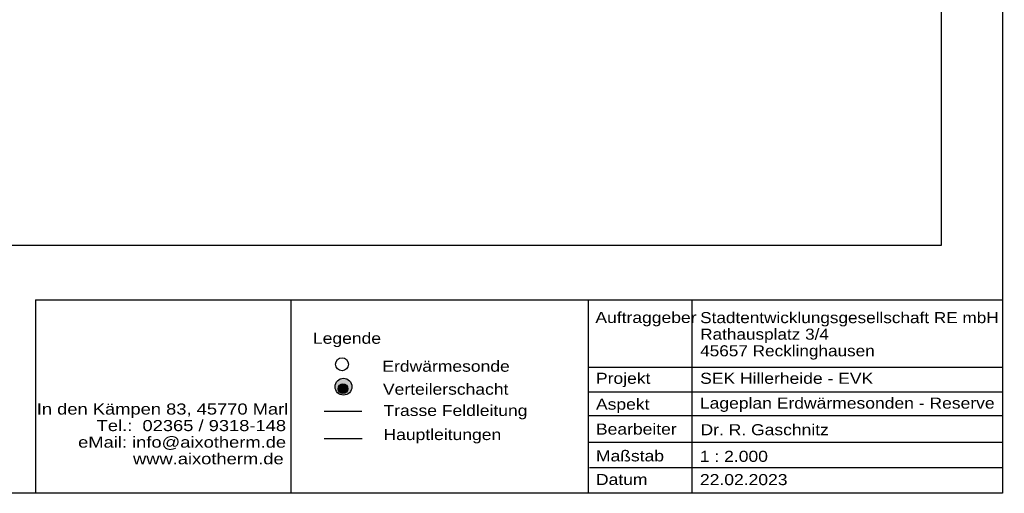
# Model space of a CAD drawing. Extents: x 17 to 811, y 16 to 574.
# Tile 1 of 3: x 316 to 811, y 16 to 255. Entities that reach past the tile are written whole.
import ezdxf
from ezdxf.enums import TextEntityAlignment as Align

# ---------------------------------------------------------------- set-up
doc = ezdxf.new("R2010")
doc.units = 0
doc.layers.add('LAGEPLAN', color=7, linetype='Continuous')
doc.layers.add('RAHMEN', color=7, linetype='Continuous')
doc.styles.add('ARIAL', font='arial.ttf')

msp = doc.modelspace()

# ---------------------------------------------------------------- hatches: boundary and pattern name
at = {"layer": 'RAHMEN', "linetype": 'ByBlock'}
h = msp.add_hatch(color=2, dxfattribs=at)
edge = h.paths.add_edge_path()
edge.add_arc((478.86, 69.99), 4.25, 0, 360)
at = {"layer": 'RAHMEN', "linetype": 'Continuous'}
h = msp.add_hatch(color=2, dxfattribs=at)
edge = h.paths.add_edge_path()
edge.add_arc((478.61, 68.99), 2.43, 0, 360)

# ---------------------------------------------------------------- linework, layer by layer
at = {"layer": 'LAGEPLAN', "color": 9, "linetype": 'Continuous'}
msp.add_lwpolyline([(51.06, 545.96), (779.67, 545.96), (779.67, 141.12), (51.06, 141.12)], close=True, dxfattribs=at)
at = {"layer": 'RAHMEN', "color": 0, "linetype": 'ByBlock'}
for p, q in [((323.89, 113.76), (810.5, 113.76)), ((323.89, 113.76), (323.89, 16.32)), ((452.34, 113.76), (452.34, 16.32)), ((602.05, 113.76), (602.05, 16.32)), ((654.2, 113.83), (654.17, 16.61)), ((602.05, 79.86), (810.5, 79.86)), ((602.05, 67.4), (810.48, 67.4)), ((602.05, 55.57), (810.48, 55.57)), ((602.05, 42.13), (754.07, 42.13)), ((602.05, 42.13), (810.5, 42.13)), ((602.73, 29.34), (810.5, 29.34))]:
    msp.add_line(p, q, dxfattribs=at)
at = {"layer": 'RAHMEN', "color": 112, "linetype": 'ByBlock'}
msp.add_line((469.1, 57.76), (488.11, 57.76), dxfattribs=at)
at = {"layer": 'RAHMEN', "color": 5, "linetype": 'ByBlock'}
msp.add_line((469.19, 43.96), (488.21, 43.96), dxfattribs=at)
at = {"layer": 'RAHMEN', "color": 0, "linetype": 'ByBlock'}
msp.add_lwpolyline([(16.78, 574.4), (810.5, 574.4), (810.5, 16.32), (16.78, 16.32)], close=True, dxfattribs=at)
at = {"layer": 'RAHMEN', "color": 1, "linetype": 'ByBlock'}
msp.add_circle((478.12, 81.32), 3.26, dxfattribs=at)
at = {"layer": 'RAHMEN', "color": 30, "linetype": 'ByBlock'}
msp.add_circle((478.86, 69.99), 4.25, dxfattribs=at)
at = {"layer": 'RAHMEN', "color": 1, "linetype": 'Continuous'}
msp.add_circle((478.61, 68.99), 2.43, dxfattribs=at)

# ---------------------------------------------------------------- texts
at = {"layer": 'RAHMEN', "color": 0, "style": 'ARIAL'}
for s, height, width, p in [('Auftraggeber', 5.5613, 1.133365, (605.61, 107.62)), ('Stadtentwicklungsgesellschaft RE mbH', 5.5613, 1.111342, (658.34, 107.55)), ('Rathausplatz 3/4', 5.5613, 1.111342, (658.34, 99.21)), ('Legende', 5.561, 1.133365, (463.5, 97.16)), ('45657 Recklinghausen', 5.5613, 1.111342, (658.34, 90.86)), ('Erdwärmesonde', 5.5613, 1.133365, (498.43, 83.08)), ('Projekt', 5.561, 1.133365, (605.9, 77.01)), ('SEK Hillerheide - EVK', 5.5613, 1.133365, (658.31, 77)), ('Verteilerschacht', 5.5613, 1.133365, (498.72, 71.51)), ('Aspekt', 5.561, 1.133365, (605.9, 63.97)), ('Lageplan Erdwärmesonden - Reserve', 5.5613, 1.133365, (658.2, 64.52)), ('Trasse Feldleitung', 5.5613, 1.133365, (499, 60.81)), ('Bearbeiter', 5.561, 1.133365, (605.9, 51.44)), ('Dr. R. Gaschnitz', 5.5613, 1.133365, (658.5, 51.12)), ('Hauptleitungen', 5.5613, 1.133365, (499, 48.69)), ('Maßstab', 5.561, 1.133365, (605.9, 37.95)), ('1 : 2.000', 5.561, 1.133365, (658.16, 37.73)), ('Datum ', 5.561, 1.133365, (605.9, 26.07)), ('22.02.2023', 5.561, 1.133365, (658.22, 26))]:
    msp.add_text(s, height=height, dxfattribs=dict(at, width=width)).set_placement(p, align=Align.TOP_LEFT)
at = {"layer": 'RAHMEN', "color": 0, "style": 'ARIAL', "width": 1.186373}
for s, p in [('In den Kämpen 83, 45770 Marl', (387.82, 58.76)), ('Tel.:  02365 / 9318-148', (402.32, 50.42)), ('eMail: info@aixotherm.de', (397.67, 42.08)), ('www.aixotherm.de', (410.86, 33.73))]:
    msp.add_text(s, height=5.5613, dxfattribs=at).set_placement(p, align=Align.MIDDLE_CENTER)

doc.saveas('drawing.dxf')
